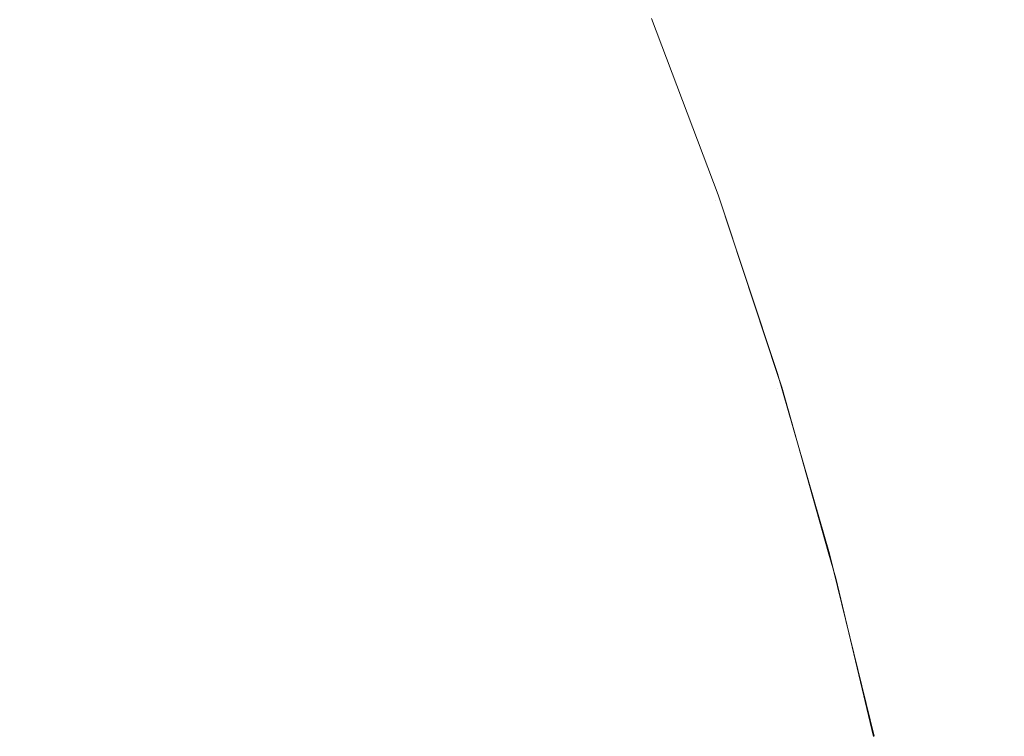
# Model space of a CAD drawing. Header units: centimetres. Extents: x -26 to 27.3, y 37.2 to 39.
# Tile 189 of 256: x -8.0804 to -8.0594, y 38.9219 to 38.9373. Entities that reach past the tile are written whole.
import ezdxf

# ---------------------------------------------------------------- set-up
doc = ezdxf.new("R2010")
doc.units = ezdxf.units.CM
doc.header["$LTSCALE"] = 2.54
doc.layers.add('Lucido design-1', color=7, linetype='Continuous')

# ---------------------------------------------------------------- blocks, each defined once
blk = doc.blocks.new('Gruppo-6-1')
at = {"color": 7, "linetype": 'Continuous', "lineweight": 9}
for points, invisible_edges in [([(-8.078022, 38.94131, -350.02299), (-8.076348, 38.937805, -350.02299), (-8.077927, 38.937091, -350.026716), (-8.079571, 38.940529, -350.026716)], 15), ([(-8.078022, 38.94131, -373.989753), (-8.076348, 38.937805, -373.989753), (-8.077927, 38.937091, -373.993479), (-8.079571, 38.940529, -373.993479)], 15), ([(-8.068698, 38.941263, -349.987027), (-8.067033, 38.937362, -349.987027), (-8.06728, 38.937263, -349.991159), (-8.06894, 38.941153, -349.991159)], 15), ([(-8.068698, 38.941263, -373.95379), (-8.067033, 38.937362, -373.95379), (-8.06728, 38.937263, -373.957922), (-8.06894, 38.941153, -373.957922)], 15), ([(-8.06894, 38.941153, -349.991159), (-8.06728, 38.937263, -349.991159), (-8.067685, 38.9371, -349.995273), (-8.069338, 38.940974, -349.995273)], 15), ([(-8.06894, 38.941153, -373.957922), (-8.06728, 38.937263, -373.957922), (-8.067685, 38.9371, -373.962036), (-8.069338, 38.940974, -373.962036)], 15), ([(-8.069338, 38.940974, -349.995273), (-8.067685, 38.9371, -349.995273), (-8.068247, 38.936874, -349.999363), (-8.06989, 38.940724, -349.999363)], 15), ([(-8.069338, 38.940974, -373.962036), (-8.067685, 38.9371, -373.962036), (-8.068247, 38.936874, -373.966126), (-8.06989, 38.940724, -373.966126)], 15), ([(-8.06989, 38.940724, -349.999363), (-8.068247, 38.936874, -349.999363), (-8.068965, 38.936586, -350.00342), (-8.070595, 38.940405, -350.00342)], 15), ([(-8.06989, 38.940724, -373.966126), (-8.068247, 38.936874, -373.966126), (-8.068965, 38.936586, -373.970183), (-8.070595, 38.940405, -373.970183)], 15), ([(-8.079571, 38.940529, -350.026716), (-8.077927, 38.937091, -350.026716), (-8.079644, 38.936315, -350.030363), (-8.081253, 38.939681, -350.030363)], 15), ([(-8.079571, 38.940529, -373.993479), (-8.077927, 38.937091, -373.993479), (-8.079644, 38.936315, -373.997126), (-8.081253, 38.939681, -373.997126)], 15), ([(-8.070595, 38.940405, -350.00342), (-8.068965, 38.936586, -350.00342), (-8.069837, 38.936236, -350.007438), (-8.071451, 38.940018, -350.007438)], 15), ([(-8.070595, 38.940405, -373.970183), (-8.068965, 38.936586, -373.970183), (-8.069837, 38.936236, -373.974201), (-8.071451, 38.940018, -373.974201)], 15), ([(-8.071451, 38.940018, -350.007438), (-8.069837, 38.936236, -350.007438), (-8.070861, 38.935824, -350.011411), (-8.072457, 38.939564, -350.011411)], 15), ([(-8.071451, 38.940018, -373.974201), (-8.069837, 38.936236, -373.974201), (-8.070861, 38.935824, -373.978174), (-8.072457, 38.939564, -373.978174)], 15), ([(-8.081253, 38.939681, -350.030363), (-8.079644, 38.936315, -350.030363), (-8.081494, 38.935479, -350.033928), (-8.083065, 38.938767, -350.033928)], 15), ([(-8.081253, 38.939681, -373.997126), (-8.079644, 38.936315, -373.997126), (-8.081494, 38.935479, -374.000691), (-8.083065, 38.938767, -374.000691)], 15), ([(-8.072457, 38.939564, -350.011411), (-8.070861, 38.935824, -350.011411), (-8.072035, 38.935352, -350.015332), (-8.073609, 38.939043, -350.015332)], 15), ([(-8.072457, 38.939564, -373.978174), (-8.070861, 38.935824, -373.978174), (-8.072035, 38.935352, -373.982095), (-8.073609, 38.939043, -373.982095)], 15), ([(-8.073609, 38.939043, -350.015332), (-8.072035, 38.935352, -350.015332), (-8.073356, 38.934821, -350.019194), (-8.074907, 38.938456, -350.019194)], 15), ([(-8.073609, 38.939043, -373.982095), (-8.072035, 38.935352, -373.982095), (-8.073356, 38.934821, -373.985957), (-8.074907, 38.938456, -373.985957)], 15), ([(-8.074907, 38.938456, -350.019194), (-8.073356, 38.934821, -350.019194), (-8.074823, 38.934232, -350.02299), (-8.076348, 38.937805, -350.02299)], 15), ([(-8.074907, 38.938456, -373.985957), (-8.073356, 38.934821, -373.985957), (-8.074823, 38.934232, -373.989753), (-8.076348, 38.937805, -373.989753)], 15), ([(-8.076348, 38.937805, -350.02299), (-8.074823, 38.934232, -350.02299), (-8.076432, 38.933585, -350.026716), (-8.077927, 38.937091, -350.026716)], 15), ([(-8.076348, 38.937805, -373.989753), (-8.074823, 38.934232, -373.989753), (-8.076432, 38.933585, -373.993479), (-8.077927, 38.937091, -373.993479)], 15), ([(-25.859734, 38.937458, -349.289902), (-25.859734, 38.934309, -349.288712), (27.240266, 38.934309, -349.288712), (27.240266, 38.937458, -349.289902)], 10), ([(-25.859734, 38.937458, -373.256665), (-25.859734, 38.934309, -373.255475), (27.240266, 38.934309, -373.255475), (27.240266, 38.937458, -373.256665)], 10), ([(-8.06728, 38.937263, -349.991159), (-8.065787, 38.933306, -349.991159), (-8.066198, 38.93316, -349.995273), (-8.067685, 38.9371, -349.995273)], 15), ([(-8.06728, 38.937263, -373.957922), (-8.065787, 38.933306, -373.957922), (-8.066198, 38.93316, -373.962036), (-8.067685, 38.9371, -373.962036)], 15), ([(-8.067033, 38.937362, -349.987027), (-8.065536, 38.933394, -349.987027), (-8.065787, 38.933306, -349.991159), (-8.06728, 38.937263, -349.991159)], 15), ([(-8.067033, 38.937362, -373.95379), (-8.065536, 38.933394, -373.95379), (-8.065787, 38.933306, -373.957922), (-8.06728, 38.937263, -373.957922)], 15), ([(-8.065536, 38.933394, -349.987027), (-8.067033, 38.937362, -349.987027), (-8.066903, 38.937288, -349.982667), (-8.065479, 38.933515, -349.982667)], 11), ([(-8.065536, 38.933394, -373.95379), (-8.067033, 38.937362, -373.95379), (-8.066903, 38.937288, -373.94943), (-8.065479, 38.933515, -373.94943)], 11), ([(-8.066903, 38.937288, -349.982667), (-8.066901, 38.937289, -349.782667), (-8.065478, 38.933515, -349.782667), (-8.065479, 38.933515, -349.982667)], 5), ([(-8.066903, 38.937288, -373.94943), (-8.066901, 38.937289, -373.74943), (-8.065478, 38.933515, -373.74943), (-8.065479, 38.933515, -373.94943)], 5), ([(-8.066901, 38.937289, -349.782667), (-8.066805, 38.937289, -349.778118), (-8.065382, 38.933515, -349.778179), (-8.065478, 38.933515, -349.782667)], 7), ([(-8.066901, 38.937289, -373.74943), (-8.066805, 38.937289, -373.744881), (-8.065382, 38.933515, -373.744942), (-8.065478, 38.933515, -373.74943)], 7), ([(-8.066805, 38.937289, -349.778118), (-8.066515, 38.937289, -349.773578), (-8.065097, 38.933515, -349.773699), (-8.065382, 38.933515, -349.778179)], 15), ([(-8.066805, 38.937289, -373.744881), (-8.066515, 38.937289, -373.740341), (-8.065097, 38.933515, -373.740462), (-8.065382, 38.933515, -373.744942)], 15), ([(-8.066515, 38.937289, -349.773578), (-8.066033, 38.937289, -349.769055), (-8.064621, 38.933515, -349.769235), (-8.065097, 38.933515, -349.773699)], 15), ([(-8.066515, 38.937289, -373.740341), (-8.066033, 38.937289, -373.735818), (-8.064621, 38.933515, -373.735998), (-8.065097, 38.933515, -373.740462)], 15), ([(-8.066033, 38.937289, -349.769055), (-8.06536, 38.937289, -349.764555), (-8.063957, 38.933515, -349.764796), (-8.064621, 38.933515, -349.769235)], 15), ([(-8.066033, 38.937289, -373.735818), (-8.06536, 38.937289, -373.731318), (-8.063957, 38.933515, -373.731559), (-8.064621, 38.933515, -373.735998)], 15), ([(-8.06536, 38.937289, -349.764555), (-8.064496, 38.937289, -349.760089), (-8.063104, 38.933515, -349.760389), (-8.063957, 38.933515, -349.764796)], 15), ([(-8.06536, 38.937289, -373.731318), (-8.064496, 38.937289, -373.726852), (-8.063104, 38.933515, -373.727152), (-8.063957, 38.933515, -373.731559)], 15), ([(-8.064496, 38.937289, -349.760089), (-8.063443, 38.937289, -349.755663), (-8.062066, 38.933515, -349.756022), (-8.063104, 38.933515, -349.760389)], 15), ([(-8.064496, 38.937289, -373.726852), (-8.063443, 38.937289, -373.722426), (-8.062066, 38.933515, -373.722785), (-8.063104, 38.933515, -373.727152)], 15), ([(-8.063443, 38.937289, -349.755663), (-8.062204, 38.937289, -349.751286), (-8.060842, 38.933515, -349.751702), (-8.062066, 38.933515, -349.756022)], 15), ([(-8.063443, 38.937289, -373.722426), (-8.062204, 38.937289, -373.718049), (-8.060842, 38.933515, -373.718466), (-8.062066, 38.933515, -373.722785)], 15), ([(-8.062204, 38.937289, -349.751286), (-8.060779, 38.937289, -349.746965), (-8.059437, 38.933515, -349.747439), (-8.060842, 38.933515, -349.751702)], 15), ([(-8.062204, 38.937289, -373.718049), (-8.060779, 38.937289, -373.713728), (-8.059437, 38.933515, -373.714202), (-8.060842, 38.933515, -373.718466)], 15), ([(-8.060779, 38.937289, -349.746965), (-8.059173, 38.937289, -349.742709), (-8.057852, 38.933515, -349.743239), (-8.059437, 38.933515, -349.747439)], 15), ([(-8.060779, 38.937289, -373.713728), (-8.059173, 38.937289, -373.709472), (-8.057852, 38.933515, -373.710002), (-8.059437, 38.933515, -373.714202)], 15), ([(-8.077927, 38.937091, -350.026716), (-8.076432, 38.933585, -350.026716), (-8.07818, 38.932883, -350.030363), (-8.079644, 38.936315, -350.030363)], 15), ([(-8.077927, 38.937091, -373.993479), (-8.076432, 38.933585, -373.993479), (-8.07818, 38.932883, -373.997126), (-8.079644, 38.936315, -373.997126)], 15), ([(-8.067685, 38.9371, -349.995273), (-8.066198, 38.93316, -349.995273), (-8.066769, 38.932958, -349.999363), (-8.068247, 38.936874, -349.999363)], 15), ([(-8.067685, 38.9371, -373.962036), (-8.066198, 38.93316, -373.962036), (-8.066769, 38.932958, -373.966126), (-8.068247, 38.936874, -373.966126)], 15), ([(-8.068247, 38.936874, -349.999363), (-8.066769, 38.932958, -349.999363), (-8.067499, 38.932701, -350.00342), (-8.068965, 38.936586, -350.00342)], 15), ([(-8.068247, 38.936874, -373.966126), (-8.066769, 38.932958, -373.966126), (-8.067499, 38.932701, -373.970183), (-8.068965, 38.936586, -373.970183)], 15), ([(-8.068965, 38.936586, -350.00342), (-8.067499, 38.932701, -350.00342), (-8.068385, 38.932388, -350.007438), (-8.069837, 38.936236, -350.007438)], 15), ([(-8.068965, 38.936586, -373.970183), (-8.067499, 38.932701, -373.970183), (-8.068385, 38.932388, -373.974201), (-8.069837, 38.936236, -373.974201)], 15), ([(-8.079644, 38.936315, -350.030363), (-8.07818, 38.932883, -350.030363), (-8.080063, 38.932126, -350.033928), (-8.081494, 38.935479, -350.033928)], 15), ([(-8.079644, 38.936315, -373.997126), (-8.07818, 38.932883, -373.997126), (-8.080063, 38.932126, -374.000691), (-8.081494, 38.935479, -374.000691)], 15), ([(-8.069837, 38.936236, -350.007438), (-8.068385, 38.932388, -350.007438), (-8.069425, 38.93202, -350.011411), (-8.070861, 38.935824, -350.011411)], 15), ([(-8.069837, 38.936236, -373.974201), (-8.068385, 38.932388, -373.974201), (-8.069425, 38.93202, -373.978174), (-8.070861, 38.935824, -373.978174)], 15), ([(-8.070861, 38.935824, -350.011411), (-8.069425, 38.93202, -350.011411), (-8.070618, 38.931599, -350.015332), (-8.072035, 38.935352, -350.015332)], 15), ([(-8.070861, 38.935824, -373.978174), (-8.069425, 38.93202, -373.978174), (-8.070618, 38.931599, -373.982095), (-8.072035, 38.935352, -373.982095)], 15), ([(-8.081494, 38.935479, -350.033928), (-8.080063, 38.932126, -350.033928), (-8.082079, 38.931316, -350.037403), (-8.083473, 38.934584, -350.037403)], 15), ([(-8.081494, 38.935479, -374.000691), (-8.080063, 38.932126, -374.000691), (-8.082079, 38.931316, -374.004166), (-8.083473, 38.934584, -374.004166)], 15), ([(-8.072035, 38.935352, -350.015332), (-8.070618, 38.931599, -350.015332), (-8.071961, 38.931124, -350.019194), (-8.073356, 38.934821, -350.019194)], 15), ([(-8.072035, 38.935352, -373.982095), (-8.070618, 38.931599, -373.982095), (-8.071961, 38.931124, -373.985957), (-8.073356, 38.934821, -373.985957)], 15), ([(-8.073356, 38.934821, -350.019194), (-8.071961, 38.931124, -350.019194), (-8.073451, 38.930597, -350.02299), (-8.074823, 38.934232, -350.02299)], 15), ([(-8.073356, 38.934821, -373.985957), (-8.071961, 38.931124, -373.985957), (-8.073451, 38.930597, -373.989753), (-8.074823, 38.934232, -373.989753)], 15), ([(27.240266, 38.933462, -349.288392), (27.240266, 38.934309, -349.288712), (-25.859734, 38.934309, -349.288712), (-25.859734, 38.933462, -349.288392)], 10), ([(27.240266, 38.933462, -373.255155), (27.240266, 38.934309, -373.255475), (-25.859734, 38.934309, -373.255475), (-25.859734, 38.933462, -373.255155)], 10), ([(-8.074823, 38.934232, -350.02299), (-8.073451, 38.930597, -350.02299), (-8.075086, 38.93002, -350.026716), (-8.076432, 38.933585, -350.026716)], 15), ([(-8.074823, 38.934232, -373.989753), (-8.073451, 38.930597, -373.989753), (-8.075086, 38.93002, -373.993479), (-8.076432, 38.933585, -373.993479)], 15), ([(-25.859734, 38.933462, -349.288392), (-25.859734, 38.930178, -349.287308), (27.240266, 38.930178, -349.287308), (27.240266, 38.933462, -349.288392)], 10), ([(-25.859734, 38.933462, -373.255155), (-25.859734, 38.930178, -373.254072), (27.240266, 38.930178, -373.254072), (27.240266, 38.933462, -373.255155)], 10), ([(-8.076432, 38.933585, -350.026716), (-8.075086, 38.93002, -350.026716), (-8.076862, 38.929392, -350.030363), (-8.07818, 38.932883, -350.030363)], 15), ([(-8.076432, 38.933585, -373.993479), (-8.075086, 38.93002, -373.993479), (-8.076862, 38.929392, -373.997126), (-8.07818, 38.932883, -373.997126)], 15), ([(-8.065479, 38.933515, -349.982667), (-8.065446, 38.933426, -349.982667), (-8.065536, 38.933394, -349.987027)], 10), ([(-8.065479, 38.933515, -373.94943), (-8.065446, 38.933426, -373.94943), (-8.065536, 38.933394, -373.95379)], 10), ([(-8.064208, 38.929366, -349.987027), (-8.065536, 38.933394, -349.987027), (-8.065446, 38.933426, -349.982667), (-8.064215, 38.92969, -349.982667)], 11), ([(-8.064208, 38.929366, -373.95379), (-8.065536, 38.933394, -373.95379), (-8.065446, 38.933426, -373.94943), (-8.064215, 38.92969, -373.94943)], 11), ([(-8.065446, 38.933426, -349.982667), (-8.065479, 38.933515, -349.982667), (-8.065478, 38.933515, -349.782667)], 10), ([(-8.065446, 38.933426, -373.94943), (-8.065479, 38.933515, -373.94943), (-8.065478, 38.933515, -373.74943)], 10), ([(-8.065478, 38.933515, -349.782667), (-8.064209, 38.929692, -349.782667), (-8.064215, 38.92969, -349.982667), (-8.065446, 38.933426, -349.982667)], 10), ([(-8.065478, 38.933515, -349.782667), (-8.065382, 38.933515, -349.778179), (-8.064115, 38.929692, -349.778233), (-8.064209, 38.929692, -349.782667)], 7), ([(-8.065478, 38.933515, -373.74943), (-8.064209, 38.929692, -373.74943), (-8.064215, 38.92969, -373.94943), (-8.065446, 38.933426, -373.94943)], 10), ([(-8.065478, 38.933515, -373.74943), (-8.065382, 38.933515, -373.744942), (-8.064115, 38.929692, -373.744996), (-8.064209, 38.929692, -373.74943)], 7), ([(-8.065382, 38.933515, -349.778179), (-8.065097, 38.933515, -349.773699), (-8.063832, 38.929692, -349.773807), (-8.064115, 38.929692, -349.778233)], 15), ([(-8.065382, 38.933515, -373.744942), (-8.065097, 38.933515, -373.740462), (-8.063832, 38.929692, -373.74057), (-8.064115, 38.929692, -373.744996)], 15), ([(-8.065097, 38.933515, -349.773699), (-8.064621, 38.933515, -349.769235), (-8.063363, 38.929692, -349.769396), (-8.063832, 38.929692, -349.773807)], 15), ([(-8.065097, 38.933515, -373.740462), (-8.064621, 38.933515, -373.735998), (-8.063363, 38.929692, -373.73616), (-8.063832, 38.929692, -373.74057)], 15), ([(-8.064621, 38.933515, -349.769235), (-8.063957, 38.933515, -349.764796), (-8.062706, 38.929692, -349.76501), (-8.063363, 38.929692, -349.769396)], 15), ([(-8.064621, 38.933515, -373.735998), (-8.063957, 38.933515, -373.731559), (-8.062706, 38.929692, -373.731773), (-8.063363, 38.929692, -373.73616)], 15), ([(-8.063957, 38.933515, -349.764796), (-8.063104, 38.933515, -349.760389), (-8.061864, 38.929692, -349.760656), (-8.062706, 38.929692, -349.76501)], 15), ([(-8.063957, 38.933515, -373.731559), (-8.063104, 38.933515, -373.727152), (-8.061864, 38.929692, -373.727419), (-8.062706, 38.929692, -373.731773)], 15), ([(-8.063104, 38.933515, -349.760389), (-8.062066, 38.933515, -349.756022), (-8.060838, 38.929692, -349.756341), (-8.061864, 38.929692, -349.760656)], 15), ([(-8.063104, 38.933515, -373.727152), (-8.062066, 38.933515, -373.722785), (-8.060838, 38.929692, -373.723104), (-8.061864, 38.929692, -373.727419)], 15), ([(-8.062066, 38.933515, -349.756022), (-8.060842, 38.933515, -349.751702), (-8.059629, 38.929692, -349.752074), (-8.060838, 38.929692, -349.756341)], 15), ([(-8.062066, 38.933515, -373.722785), (-8.060842, 38.933515, -373.718466), (-8.059629, 38.929692, -373.718837), (-8.060838, 38.929692, -373.723104)], 15), ([(-8.060842, 38.933515, -349.751702), (-8.059437, 38.933515, -349.747439), (-8.058241, 38.929692, -349.747862), (-8.059629, 38.929692, -349.752074)], 15), ([(-8.060842, 38.933515, -373.718466), (-8.059437, 38.933515, -373.714202), (-8.058241, 38.929692, -373.714625), (-8.059629, 38.929692, -373.718837)], 15), ([(-8.059437, 38.933515, -349.747439), (-8.057852, 38.933515, -349.743239), (-8.056675, 38.929692, -349.743712), (-8.058241, 38.929692, -349.747862)], 15), ([(-8.059437, 38.933515, -373.714202), (-8.057852, 38.933515, -373.710002), (-8.056675, 38.929692, -373.710476), (-8.058241, 38.929692, -373.714625)], 15), ([(-8.065787, 38.933306, -349.991159), (-8.064462, 38.929288, -349.991159), (-8.06488, 38.929161, -349.995273), (-8.066198, 38.93316, -349.995273)], 15), ([(-8.065787, 38.933306, -373.957922), (-8.064462, 38.929288, -373.957922), (-8.06488, 38.929161, -373.962036), (-8.066198, 38.93316, -373.962036)], 15), ([(-8.065536, 38.933394, -349.987027), (-8.064208, 38.929366, -349.987027), (-8.064462, 38.929288, -349.991159), (-8.065787, 38.933306, -349.991159)], 15), ([(-8.065536, 38.933394, -373.95379), (-8.064208, 38.929366, -373.95379), (-8.064462, 38.929288, -373.957922), (-8.065787, 38.933306, -373.957922)], 15), ([(-8.066198, 38.93316, -349.995273), (-8.06488, 38.929161, -349.995273), (-8.065459, 38.928983, -349.999363), (-8.066769, 38.932958, -349.999363)], 15), ([(-8.066198, 38.93316, -373.962036), (-8.06488, 38.929161, -373.962036), (-8.065459, 38.928983, -373.966126), (-8.066769, 38.932958, -373.966126)], 15), ([(-8.07818, 38.932883, -350.030363), (-8.076862, 38.929392, -350.030363), (-8.078776, 38.928716, -350.033928), (-8.080063, 38.932126, -350.033928)], 15), ([(-8.07818, 38.932883, -373.997126), (-8.076862, 38.929392, -373.997126), (-8.078776, 38.928716, -374.000691), (-8.080063, 38.932126, -374.000691)], 15), ([(-8.066769, 38.932958, -349.999363), (-8.065459, 38.928983, -349.999363), (-8.066199, 38.928757, -350.00342), (-8.067499, 38.932701, -350.00342)], 15), ([(-8.066769, 38.932958, -373.966126), (-8.065459, 38.928983, -373.966126), (-8.066199, 38.928757, -373.970183), (-8.067499, 38.932701, -373.970183)], 15), ([(-8.067499, 38.932701, -350.00342), (-8.066199, 38.928757, -350.00342), (-8.067097, 38.928482, -350.007438), (-8.068385, 38.932388, -350.007438)], 15), ([(-8.067499, 38.932701, -373.970183), (-8.066199, 38.928757, -373.970183), (-8.067097, 38.928482, -373.974201), (-8.068385, 38.932388, -373.974201)], 15), ([(-8.068385, 38.932388, -350.007438), (-8.067097, 38.928482, -350.007438), (-8.068152, 38.928158, -350.011411), (-8.069425, 38.93202, -350.011411)], 15), ([(-8.068385, 38.932388, -373.974201), (-8.067097, 38.928482, -373.974201), (-8.068152, 38.928158, -373.978174), (-8.069425, 38.93202, -373.978174)], 15), ([(-8.080063, 38.932126, -350.033928), (-8.078776, 38.928716, -350.033928), (-8.080825, 38.927992, -350.037403), (-8.082079, 38.931316, -350.037403)], 15), ([(-8.080063, 38.932126, -374.000691), (-8.078776, 38.928716, -374.000691), (-8.080825, 38.927992, -374.004166), (-8.082079, 38.931316, -374.004166)], 15), ([(-8.069425, 38.93202, -350.011411), (-8.068152, 38.928158, -350.011411), (-8.069362, 38.927788, -350.015332), (-8.070618, 38.931599, -350.015332)], 15), ([(-8.069425, 38.93202, -373.978174), (-8.068152, 38.928158, -373.978174), (-8.069362, 38.927788, -373.982095), (-8.070618, 38.931599, -373.982095)], 15), ([(-8.070618, 38.931599, -350.015332), (-8.069362, 38.927788, -350.015332), (-8.070724, 38.927371, -350.019194), (-8.071961, 38.931124, -350.019194)], 15), ([(-8.070618, 38.931599, -373.982095), (-8.069362, 38.927788, -373.982095), (-8.070724, 38.927371, -373.985957), (-8.071961, 38.931124, -373.985957)], 15), ([(-8.071961, 38.931124, -350.019194), (-8.070724, 38.927371, -350.019194), (-8.072235, 38.926908, -350.02299), (-8.073451, 38.930597, -350.02299)], 15), ([(-8.071961, 38.931124, -373.985957), (-8.070724, 38.927371, -373.985957), (-8.072235, 38.926908, -373.989753), (-8.073451, 38.930597, -373.989753)], 15), ([(-8.073451, 38.930597, -350.02299), (-8.072235, 38.926908, -350.02299), (-8.073893, 38.9264, -350.026716), (-8.075086, 38.93002, -350.026716)], 15), ([(-8.073451, 38.930597, -373.989753), (-8.072235, 38.926908, -373.989753), (-8.073893, 38.9264, -373.993479), (-8.075086, 38.93002, -373.993479)], 15), ([(27.240266, 38.929399, -349.287051), (27.240266, 38.930178, -349.287308), (-25.859734, 38.930178, -349.287308), (-25.859734, 38.929399, -349.287051)], 10), ([(27.240266, 38.929399, -373.253814), (27.240266, 38.930178, -373.254072), (-25.859734, 38.930178, -373.254072), (-25.859734, 38.929399, -373.253814)], 10), ([(-8.075086, 38.93002, -350.026716), (-8.073893, 38.9264, -350.026716), (-8.075694, 38.925849, -350.030363), (-8.076862, 38.929392, -350.030363)], 15), ([(-8.075086, 38.93002, -373.993479), (-8.073893, 38.9264, -373.993479), (-8.075694, 38.925849, -373.997126), (-8.076862, 38.929392, -373.997126)], 15), ([(-8.064117, 38.929394, -349.982667), (-8.064215, 38.92969, -349.982667), (-8.064209, 38.929692, -349.782667)], 10), ([(-8.064117, 38.929394, -373.94943), (-8.064215, 38.92969, -373.94943), (-8.064209, 38.929692, -373.74943)], 10), ([(-8.064215, 38.92969, -349.982667), (-8.064117, 38.929394, -349.982667), (-8.064208, 38.929366, -349.987027)], 10), ([(-8.064215, 38.92969, -373.94943), (-8.064117, 38.929394, -373.94943), (-8.064208, 38.929366, -373.95379)], 10), ([(-8.064209, 38.929692, -349.782667), (-8.063096, 38.925825, -349.782667), (-8.063106, 38.925823, -349.982667), (-8.064117, 38.929394, -349.982667)], 10), ([(-8.064209, 38.929692, -349.782667), (-8.064115, 38.929692, -349.778233), (-8.063003, 38.925825, -349.77828), (-8.063096, 38.925825, -349.782667)], 7), ([(-8.064209, 38.929692, -373.74943), (-8.063096, 38.925825, -373.74943), (-8.063106, 38.925823, -373.94943), (-8.064117, 38.929394, -373.94943)], 10), ([(-8.064209, 38.929692, -373.74943), (-8.064115, 38.929692, -373.744996), (-8.063003, 38.925825, -373.745043), (-8.063096, 38.925825, -373.74943)], 7), ([(-8.064115, 38.929692, -349.778233), (-8.063832, 38.929692, -349.773807), (-8.062724, 38.925825, -349.773901), (-8.063003, 38.925825, -349.77828)], 15), ([(-8.064115, 38.929692, -373.744996), (-8.063832, 38.929692, -373.74057), (-8.062724, 38.925825, -373.740664), (-8.063003, 38.925825, -373.745043)], 15), ([(-8.063832, 38.929692, -349.773807), (-8.063363, 38.929692, -349.769396), (-8.062259, 38.925825, -349.769538), (-8.062724, 38.925825, -349.773901)], 15), ([(-8.063832, 38.929692, -373.74057), (-8.063363, 38.929692, -373.73616), (-8.062259, 38.925825, -373.736301), (-8.062724, 38.925825, -373.740664)], 15), ([(-8.063363, 38.929692, -349.769396), (-8.062706, 38.929692, -349.76501), (-8.061609, 38.925825, -349.765198), (-8.062259, 38.925825, -349.769538)], 15), ([(-8.063363, 38.929692, -373.73616), (-8.062706, 38.929692, -373.731773), (-8.061609, 38.925825, -373.731961), (-8.062259, 38.925825, -373.736301)], 15), ([(-8.062706, 38.929692, -349.76501), (-8.061864, 38.929692, -349.760656), (-8.060776, 38.925825, -349.76089), (-8.061609, 38.925825, -349.765198)], 15), ([(-8.062706, 38.929692, -373.731773), (-8.061864, 38.929692, -373.727419), (-8.060776, 38.925825, -373.727653), (-8.061609, 38.925825, -373.731961)], 15), ([(-8.061864, 38.929692, -349.760656), (-8.060838, 38.929692, -349.756341), (-8.059761, 38.925825, -349.756622), (-8.060776, 38.925825, -349.76089)], 15), ([(-8.061864, 38.929692, -373.727419), (-8.060838, 38.929692, -373.723104), (-8.059761, 38.925825, -373.723385), (-8.060776, 38.925825, -373.727653)], 15), ([(-8.060838, 38.929692, -349.756341), (-8.059629, 38.929692, -349.752074), (-8.058565, 38.925825, -349.7524), (-8.059761, 38.925825, -349.756622)], 15), ([(-8.060838, 38.929692, -373.723104), (-8.059629, 38.929692, -373.718837), (-8.058565, 38.925825, -373.719163), (-8.059761, 38.925825, -373.723385)], 15), ([(-8.059629, 38.929692, -349.752074), (-8.058241, 38.929692, -349.747862), (-8.057192, 38.925825, -349.748233), (-8.058565, 38.925825, -349.7524)], 15), ([(-8.059629, 38.929692, -373.718837), (-8.058241, 38.929692, -373.714625), (-8.057192, 38.925825, -373.714996), (-8.058565, 38.925825, -373.719163)], 15), ([(-25.859734, 38.929399, -349.287051), (-25.859734, 38.92599, -349.286087), (27.240266, 38.92599, -349.286087), (27.240266, 38.929399, -349.287051)], 10), ([(-25.859734, 38.929399, -373.253814), (-25.859734, 38.92599, -373.25285), (27.240266, 38.92599, -373.25285), (27.240266, 38.929399, -373.253814)], 10), ([(-8.076862, 38.929392, -350.030363), (-8.075694, 38.925849, -350.030363), (-8.077635, 38.925254, -350.033928), (-8.078776, 38.928716, -350.033928)], 15), ([(-8.076862, 38.929392, -373.997126), (-8.075694, 38.925849, -373.997126), (-8.077635, 38.925254, -374.000691), (-8.078776, 38.928716, -374.000691)], 15), ([(-8.064462, 38.929288, -349.991159), (-8.06331, 38.925219, -349.991159), (-8.063732, 38.925109, -349.995273), (-8.06488, 38.929161, -349.995273)], 15), ([(-8.064462, 38.929288, -373.957922), (-8.06331, 38.925219, -373.957922), (-8.063732, 38.925109, -373.962036), (-8.06488, 38.929161, -373.962036)], 15), ([(-8.064208, 38.929366, -349.987027), (-8.063052, 38.925286, -349.987027), (-8.06331, 38.925219, -349.991159), (-8.064462, 38.929288, -349.991159)], 15), ([(-8.064208, 38.929366, -373.95379), (-8.063052, 38.925286, -373.95379), (-8.06331, 38.925219, -373.957922), (-8.064462, 38.929288, -373.957922)], 15), ([(-8.063052, 38.925286, -349.987027), (-8.064208, 38.929366, -349.987027), (-8.064117, 38.929394, -349.982667), (-8.063106, 38.925823, -349.982667)], 11), ([(-8.063052, 38.925286, -373.95379), (-8.064208, 38.929366, -373.95379), (-8.064117, 38.929394, -373.94943), (-8.063106, 38.925823, -373.94943)], 11), ([(-8.06488, 38.929161, -349.995273), (-8.063732, 38.925109, -349.995273), (-8.064319, 38.924956, -349.999363), (-8.065459, 38.928983, -349.999363)], 15), ([(-8.06488, 38.929161, -373.962036), (-8.063732, 38.925109, -373.962036), (-8.064319, 38.924956, -373.966126), (-8.065459, 38.928983, -373.966126)], 15), ([(-8.065459, 38.928983, -349.999363), (-8.064319, 38.924956, -349.999363), (-8.065067, 38.924761, -350.00342), (-8.066199, 38.928757, -350.00342)], 15), ([(-8.065459, 38.928983, -373.966126), (-8.064319, 38.924956, -373.966126), (-8.065067, 38.924761, -373.970183), (-8.066199, 38.928757, -373.970183)], 15), ([(-8.078776, 38.928716, -350.033928), (-8.077635, 38.925254, -350.033928), (-8.079712, 38.924618, -350.037403), (-8.080825, 38.927992, -350.037403)], 15), ([(-8.078776, 38.928716, -374.000691), (-8.077635, 38.925254, -374.000691), (-8.079712, 38.924618, -374.004166), (-8.080825, 38.927992, -374.004166)], 15), ([(-8.066199, 38.928757, -350.00342), (-8.065067, 38.924761, -350.00342), (-8.065977, 38.924524, -350.007438), (-8.067097, 38.928482, -350.007438)], 15), ([(-8.066199, 38.928757, -373.970183), (-8.065067, 38.924761, -373.970183), (-8.065977, 38.924524, -373.974201), (-8.067097, 38.928482, -373.974201)], 15), ([(-8.067097, 38.928482, -350.007438), (-8.065977, 38.924524, -350.007438), (-8.067045, 38.924246, -350.011411), (-8.068152, 38.928158, -350.011411)], 15), ([(-8.067097, 38.928482, -373.974201), (-8.065977, 38.924524, -373.974201), (-8.067045, 38.924246, -373.978174), (-8.068152, 38.928158, -373.978174)], 15), ([(-8.068152, 38.928158, -350.011411), (-8.067045, 38.924246, -350.011411), (-8.068269, 38.923928, -350.015332), (-8.069362, 38.927788, -350.015332)], 15), ([(-8.068152, 38.928158, -373.978174), (-8.067045, 38.924246, -373.978174), (-8.068269, 38.923928, -373.982095), (-8.069362, 38.927788, -373.982095)], 15), ([(-8.080825, 38.927992, -350.037403), (-8.079712, 38.924618, -350.037403), (-8.081922, 38.923942, -350.040783), (-8.083003, 38.927223, -350.040783)], 15), ([(-8.080825, 38.927992, -374.004166), (-8.079712, 38.924618, -374.004166), (-8.081922, 38.923942, -374.007546), (-8.083003, 38.927223, -374.007546)], 15), ([(-8.069362, 38.927788, -350.015332), (-8.068269, 38.923928, -350.015332), (-8.069647, 38.923569, -350.019194), (-8.070724, 38.927371, -350.019194)], 15), ([(-8.069362, 38.927788, -373.982095), (-8.068269, 38.923928, -373.982095), (-8.069647, 38.923569, -373.985957), (-8.070724, 38.927371, -373.985957)], 15), ([(-8.070724, 38.927371, -350.019194), (-8.069647, 38.923569, -350.019194), (-8.071177, 38.92317, -350.02299), (-8.072235, 38.926908, -350.02299)], 15), ([(-8.070724, 38.927371, -373.985957), (-8.069647, 38.923569, -373.985957), (-8.071177, 38.92317, -373.989753), (-8.072235, 38.926908, -373.989753)], 15), ([(-8.072235, 38.926908, -350.02299), (-8.071177, 38.92317, -350.02299), (-8.072855, 38.922734, -350.026716), (-8.073893, 38.9264, -350.026716)], 15), ([(-8.072235, 38.926908, -373.989753), (-8.071177, 38.92317, -373.989753), (-8.072855, 38.922734, -373.993479), (-8.073893, 38.9264, -373.993479)], 15), ([(-8.073893, 38.9264, -350.026716), (-8.072855, 38.922734, -350.026716), (-8.074678, 38.922259, -350.030363), (-8.075694, 38.925849, -350.030363)], 15), ([(-8.073893, 38.9264, -373.993479), (-8.072855, 38.922734, -373.993479), (-8.074678, 38.922259, -373.997126), (-8.075694, 38.925849, -373.997126)], 15), ([(27.240266, 38.925276, -349.285885), (27.240266, 38.92599, -349.286087), (-25.859734, 38.92599, -349.286087), (-25.859734, 38.925276, -349.285885)], 10), ([(27.240266, 38.925276, -373.252648), (27.240266, 38.92599, -373.25285), (-25.859734, 38.92599, -373.25285), (-25.859734, 38.925276, -373.252648)], 10), ([(-8.075694, 38.925849, -350.030363), (-8.074678, 38.922259, -350.030363), (-8.076642, 38.921747, -350.033928), (-8.077635, 38.925254, -350.033928)], 15), ([(-8.075694, 38.925849, -373.997126), (-8.074678, 38.922259, -373.997126), (-8.076642, 38.921747, -374.000691), (-8.077635, 38.925254, -374.000691)], 15), ([(-8.06296, 38.92531, -349.982667), (-8.063106, 38.925823, -349.982667), (-8.063096, 38.925825, -349.782667)], 10), ([(-8.06296, 38.92531, -373.94943), (-8.063106, 38.925823, -373.94943), (-8.063096, 38.925825, -373.74943)], 10), ([(-8.063106, 38.925823, -349.982667), (-8.06296, 38.92531, -349.982667), (-8.063052, 38.925286, -349.987027)], 10), ([(-8.063106, 38.925823, -373.94943), (-8.06296, 38.92531, -373.94943), (-8.063052, 38.925286, -373.95379)], 10), ([(-8.06296, 38.92531, -349.982667), (-8.063096, 38.925825, -349.782667), (-8.062141, 38.921922, -349.782667)], 9), ([(-8.063096, 38.925825, -349.782667), (-8.063003, 38.925825, -349.77828), (-8.062049, 38.921922, -349.77832), (-8.062141, 38.921922, -349.782667)], 7), ([(-8.06296, 38.92531, -373.94943), (-8.063096, 38.925825, -373.74943), (-8.062141, 38.921922, -373.74943)], 9), ([(-8.063096, 38.925825, -373.74943), (-8.063003, 38.925825, -373.745043), (-8.062049, 38.921922, -373.745083), (-8.062141, 38.921922, -373.74943)], 7), ([(-8.063003, 38.925825, -349.77828), (-8.062724, 38.925825, -349.773901), (-8.061772, 38.921922, -349.773982), (-8.062049, 38.921922, -349.77832)], 15), ([(-8.063003, 38.925825, -373.745043), (-8.062724, 38.925825, -373.740664), (-8.061772, 38.921922, -373.740745), (-8.062049, 38.921922, -373.745083)], 15), ([(-8.062724, 38.925825, -349.773901), (-8.062259, 38.925825, -349.769538), (-8.061312, 38.921922, -349.769659), (-8.061772, 38.921922, -349.773982)], 15), ([(-8.062724, 38.925825, -373.740664), (-8.062259, 38.925825, -373.736301), (-8.061312, 38.921922, -373.736422), (-8.061772, 38.921922, -373.740745)], 15), ([(-8.062259, 38.925825, -349.769538), (-8.061609, 38.925825, -349.765198), (-8.060668, 38.921922, -349.76536), (-8.061312, 38.921922, -349.769659)], 15), ([(-8.062259, 38.925825, -373.736301), (-8.061609, 38.925825, -373.731961), (-8.060668, 38.921922, -373.732123), (-8.061312, 38.921922, -373.736422)], 15), ([(-8.061609, 38.925825, -349.765198), (-8.060776, 38.925825, -349.76089), (-8.059843, 38.921922, -349.761092), (-8.060668, 38.921922, -349.76536)], 15), ([(-8.061609, 38.925825, -373.731961), (-8.060776, 38.925825, -373.727653), (-8.059843, 38.921922, -373.727855), (-8.060668, 38.921922, -373.732123)], 15), ([(-8.060776, 38.925825, -349.76089), (-8.059761, 38.925825, -349.756622), (-8.058837, 38.921922, -349.756862), (-8.059843, 38.921922, -349.761092)], 15), ([(-8.060776, 38.925825, -373.727653), (-8.059761, 38.925825, -373.723385), (-8.058837, 38.921922, -373.723625), (-8.059843, 38.921922, -373.727855)], 15), ([(-8.059761, 38.925825, -349.756622), (-8.058565, 38.925825, -349.7524), (-8.057652, 38.921922, -349.752679), (-8.058837, 38.921922, -349.756862)], 15), ([(-8.059761, 38.925825, -373.723385), (-8.058565, 38.925825, -373.719163), (-8.057652, 38.921922, -373.719443), (-8.058837, 38.921922, -373.723625)], 15), ([(-25.859734, 38.925276, -349.285885), (-25.859734, 38.921753, -349.285049), (27.240266, 38.921753, -349.285049), (27.240266, 38.925276, -349.285885)], 10), ([(-25.859734, 38.925276, -373.252648), (-25.859734, 38.921753, -373.251812), (27.240266, 38.921753, -373.251812), (27.240266, 38.925276, -373.252648)], 10), ([(-8.077635, 38.925254, -350.033928), (-8.076642, 38.921747, -350.033928), (-8.078744, 38.9212, -350.037403), (-8.079712, 38.924618, -350.037403)], 15), ([(-8.077635, 38.925254, -374.000691), (-8.076642, 38.921747, -374.000691), (-8.078744, 38.9212, -374.004166), (-8.079712, 38.924618, -374.004166)], 15), ([(-8.06331, 38.925219, -349.991159), (-8.062331, 38.921104, -349.991159), (-8.062758, 38.921012, -349.995273), (-8.063732, 38.925109, -349.995273)], 15), ([(-8.06331, 38.925219, -373.957922), (-8.062331, 38.921104, -373.957922), (-8.062758, 38.921012, -373.962036), (-8.063732, 38.925109, -373.962036)], 15), ([(-8.063052, 38.925286, -349.987027), (-8.062071, 38.92116, -349.987027), (-8.062331, 38.921104, -349.991159), (-8.06331, 38.925219, -349.991159)], 15), ([(-8.063052, 38.925286, -373.95379), (-8.062071, 38.92116, -373.95379), (-8.062331, 38.921104, -373.957922), (-8.06331, 38.925219, -373.957922)], 15), ([(-8.062071, 38.92116, -349.987027), (-8.063052, 38.925286, -349.987027), (-8.06296, 38.92531, -349.982667), (-8.062154, 38.921919, -349.982667)], 11), ([(-8.062071, 38.92116, -373.95379), (-8.063052, 38.925286, -373.95379), (-8.06296, 38.92531, -373.94943), (-8.062154, 38.921919, -373.94943)], 11), ([(-8.062141, 38.921922, -349.782667), (-8.062154, 38.921919, -349.982667), (-8.06296, 38.92531, -349.982667)], 9), ([(-8.062141, 38.921922, -373.74943), (-8.062154, 38.921919, -373.94943), (-8.06296, 38.92531, -373.94943)], 9), ([(-8.063732, 38.925109, -349.995273), (-8.062758, 38.921012, -349.995273), (-8.06335, 38.920884, -349.999363), (-8.064319, 38.924956, -349.999363)], 15), ([(-8.063732, 38.925109, -373.962036), (-8.062758, 38.921012, -373.962036), (-8.06335, 38.920884, -373.966126), (-8.064319, 38.924956, -373.966126)], 15), ([(-8.064319, 38.924956, -349.999363), (-8.06335, 38.920884, -349.999363), (-8.064107, 38.920721, -350.00342), (-8.065067, 38.924761, -350.00342)], 15), ([(-8.064319, 38.924956, -373.966126), (-8.06335, 38.920884, -373.966126), (-8.064107, 38.920721, -373.970183), (-8.065067, 38.924761, -373.970183)], 15), ([(-8.079712, 38.924618, -350.037403), (-8.078744, 38.9212, -350.037403), (-8.080981, 38.920618, -350.040783), (-8.081922, 38.923942, -350.040783)], 15), ([(-8.079712, 38.924618, -374.004166), (-8.078744, 38.9212, -374.004166), (-8.080981, 38.920618, -374.007546), (-8.081922, 38.923942, -374.007546)], 15), ([(-8.065067, 38.924761, -350.00342), (-8.064107, 38.920721, -350.00342), (-8.065025, 38.920523, -350.007438), (-8.065977, 38.924524, -350.007438)], 15), ([(-8.065067, 38.924761, -373.970183), (-8.064107, 38.920721, -373.970183), (-8.065025, 38.920523, -373.974201), (-8.065977, 38.924524, -373.974201)], 15), ([(-8.065977, 38.924524, -350.007438), (-8.065025, 38.920523, -350.007438), (-8.066104, 38.920291, -350.011411), (-8.067045, 38.924246, -350.011411)], 15), ([(-8.065977, 38.924524, -373.974201), (-8.065025, 38.920523, -373.974201), (-8.066104, 38.920291, -373.978174), (-8.067045, 38.924246, -373.978174)], 15), ([(-8.067045, 38.924246, -350.011411), (-8.066104, 38.920291, -350.011411), (-8.067341, 38.920024, -350.015332), (-8.068269, 38.923928, -350.015332)], 15), ([(-8.067045, 38.924246, -373.978174), (-8.066104, 38.920291, -373.978174), (-8.067341, 38.920024, -373.982095), (-8.068269, 38.923928, -373.982095)], 15), ([(-8.068269, 38.923928, -350.015332), (-8.067341, 38.920024, -350.015332), (-8.068733, 38.919724, -350.019194), (-8.069647, 38.923569, -350.019194)], 15), ([(-8.068269, 38.923928, -373.982095), (-8.067341, 38.920024, -373.982095), (-8.068733, 38.919724, -373.985957), (-8.069647, 38.923569, -373.985957)], 15), ([(-8.069647, 38.923569, -350.019194), (-8.068733, 38.919724, -350.019194), (-8.070278, 38.919391, -350.02299), (-8.071177, 38.92317, -350.02299)], 15), ([(-8.069647, 38.923569, -373.985957), (-8.068733, 38.919724, -373.985957), (-8.070278, 38.919391, -373.989753), (-8.071177, 38.92317, -373.989753)], 15), ([(-8.071177, 38.92317, -350.02299), (-8.070278, 38.919391, -350.02299), (-8.071973, 38.919026, -350.026716), (-8.072855, 38.922734, -350.026716)], 15), ([(-8.071177, 38.92317, -373.989753), (-8.070278, 38.919391, -373.989753), (-8.071973, 38.919026, -373.993479), (-8.072855, 38.922734, -373.993479)], 15), ([(-8.072855, 38.922734, -350.026716), (-8.071973, 38.919026, -350.026716), (-8.073814, 38.918629, -350.030363), (-8.074678, 38.922259, -350.030363)], 15), ([(-8.072855, 38.922734, -373.993479), (-8.071973, 38.919026, -373.993479), (-8.073814, 38.918629, -373.997126), (-8.074678, 38.922259, -373.997126)], 15), ([(-8.074678, 38.922259, -350.030363), (-8.073814, 38.918629, -350.030363), (-8.075799, 38.918201, -350.033928), (-8.076642, 38.921747, -350.033928)], 15), ([(-8.074678, 38.922259, -373.997126), (-8.073814, 38.918629, -373.997126), (-8.075799, 38.918201, -374.000691), (-8.076642, 38.921747, -374.000691)], 15)]:
    blk.add_3dface(points, dxfattribs=dict(at, invisible_edges=invisible_edges))

msp = doc.modelspace()

# ---------------------------------------------------------------- block references
at = {"layer": 'Lucido design-1', "color": 7}
msp.add_blockref('Gruppo-6-1', (0, 0), dxfattribs=at)

doc.saveas('drawing.dxf')
